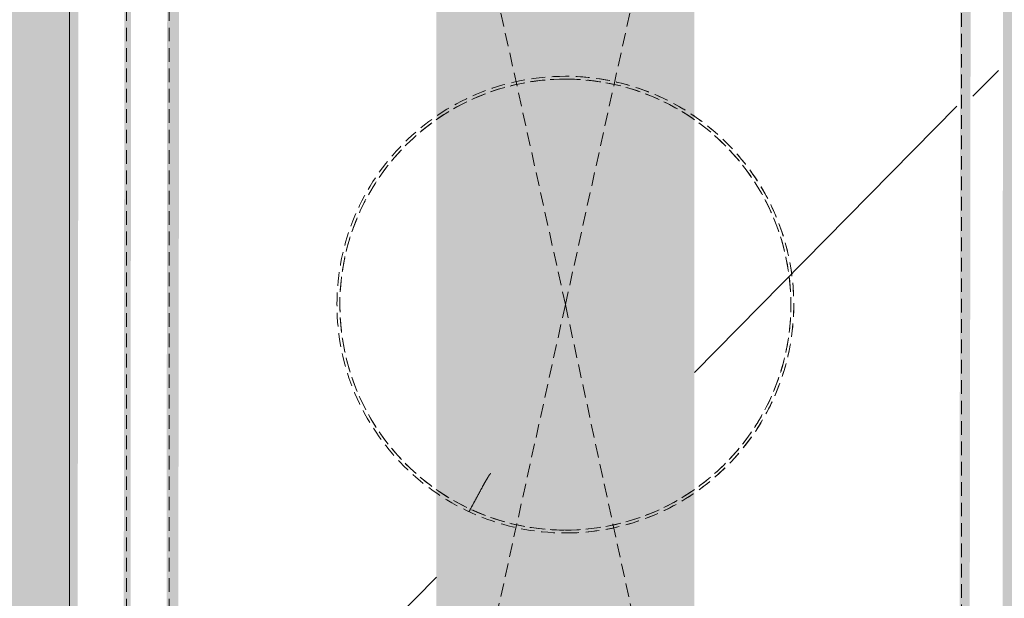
# Model space of a CAD drawing. Header units: millimetres. Extents: x 16156 to 91527, y 4646 to 113494.
# Tile 248 of 256: x 35479 to 35824, y 72726 to 72928. Entities that reach past the tile are written whole.
import ezdxf

# ---------------------------------------------------------------- set-up
doc = ezdxf.new("R2010")
doc.units = ezdxf.units.MM
doc.linetypes.add('ARC Demolished', pattern=[7.14375, 4.7625, -2.38125])
for name, color, linetype, lineweight in [('A--AR9__AlgVoorz', 1, 'Continuous', 9), ('A--L23__Vloeren', 3, 'Continuous', 9), ('A--L74__VasteSanitaireVoorz', 1, 'ARC Demolished', 9)]:
    doc.layers.add(name, color=color, linetype=linetype, lineweight=lineweight)
pattern_1 = [(135, (72828.44, -35670.5), (-212.132, -212.132), [])]
pattern_2 = [(135.439, (72828.44, -34585), (-212.1307, -208.9106), [])]
pattern_3 = [(135.439, (72828.44, -34604.8), (-212.1307, -208.9106), [])]

# ---------------------------------------------------------------- blocks, each defined once
blk = doc.blocks.new('FP_235-AB-Begane grond - slooptekening')
at = {"layer": 'A--L74__VasteSanitaireVoorz'}
blk.add_line((-695, 138.75), (715, 138.75), dxfattribs=at)
blk = doc.blocks.new('FP_238-AB-Begane grond - slooptekening')
at = {"layer": 'A--L74__VasteSanitaireVoorz'}
blk.add_line((715, -138.75), (-695, -138.75), dxfattribs=at)
blk = doc.blocks.new('FP_240-AB-Begane grond - slooptekening')
at = {"layer": 'A--L74__VasteSanitaireVoorz'}
blk.add_line((715, -153.75), (-695, -153.75), dxfattribs=at)
blk = doc.blocks.new('FP_241-AB-Begane grond - slooptekening')
at = {"layer": 'A--L74__VasteSanitaireVoorz'}
blk.add_line((-695, -173.75), (715, -173.75), dxfattribs=at)
blk = doc.blocks.new('FP_244-AB-Begane grond - slooptekening')
at = {"layer": 'A--L74__VasteSanitaireVoorz', "flags": 128}
blk.add_lwpolyline([(-79, 0), (-78.94, 3.16), (-78.75, 6.31), (-78.43, 9.46), (-77.99, 12.59), (-77.43, 15.69), (-76.74, 18.78), (-75.92, 21.83), (-74.99, 24.85), (-73.94, 27.83), (-72.76, 30.76), (-71.48, 33.65), (-70.07, 36.48), (-68.56, 39.25), (-66.93, 41.96), (-65.2, 44.61), (-63.37, 47.18), (-61.43, 49.67), (-59.39, 52.09), (-57.26, 54.42), (-55.04, 56.67), (-52.73, 58.83), (-50.33, 60.89), (-47.86, 62.85), (-45.31, 64.72), (-42.68, 66.48), (-39.99, 68.13), (-37.23, 69.67), (-34.42, 71.11), (-31.55, 72.43), (-28.63, 73.63), (-25.66, 74.72), (-22.65, 75.68), (-19.61, 76.53), (-16.53, 77.25), (-13.43, 77.85), (-10.3, 78.33), (-7.16, 78.67), (-4.01, 78.9), (-0.85, 79), (2.31, 78.97), (5.46, 78.81), (8.61, 78.53), (11.74, 78.12), (14.86, 77.59), (17.95, 76.93), (21.01, 76.15), (24.04, 75.25), (27.03, 74.23), (29.98, 73.09), (32.88, 71.83), (35.72, 70.46), (38.51, 68.98), (41.24, 67.38), (43.9, 65.68), (46.49, 63.87), (49.01, 61.96), (51.45, 59.95), (53.8, 57.85), (56.07, 55.65), (58.25, 53.36), (60.34, 50.99), (62.33, 48.54), (64.22, 46), (66.01, 43.4), (67.69, 40.72), (69.27, 37.98), (70.73, 35.18), (72.08, 32.33), (73.32, 29.42), (74.44, 26.46), (75.43, 23.47), (76.31, 20.43), (77.07, 17.36), (77.7, 14.27), (78.21, 11.15), (78.59, 8.01), (78.85, 4.86), (78.98, 1.71), (79, 0)], dxfattribs=at)
blk = doc.blocks.new('FP_245-AB-Begane grond - slooptekening')
at = {"layer": 'A--L74__VasteSanitaireVoorz', "color": 240, "linetype": 'Continuous'}
for p, q in [((59.15, -26.14), (59.16, -26.13)), ((59.15, -26.14), (59.16, -26.13)), ((59.16, -26.15), (59.15, -26.14)), ((59.16, -26.15), (59.15, -26.14)), ((59.16, -26.17), (59.16, -26.15)), ((59.16, -26.17), (59.16, -26.15)), ((59.16, -26.18), (59.16, -26.17)), ((59.16, -26.18), (59.16, -26.17)), ((59.17, -26.19), (59.16, -26.18)), ((59.17, -26.19), (59.16, -26.18)), ((59.18, -26.21), (59.17, -26.19)), ((59.18, -26.21), (59.17, -26.19)), ((59.19, -26.22), (59.18, -26.21)), ((59.19, -26.22), (59.18, -26.21)), ((59.21, -26.24), (59.19, -26.22)), ((59.21, -26.24), (59.19, -26.22)), ((59.22, -26.26), (59.21, -26.24)), ((59.22, -26.26), (59.21, -26.24)), ((59.24, -26.28), (59.22, -26.26)), ((59.24, -26.28), (59.22, -26.26)), ((59.26, -26.3), (59.24, -26.28)), ((59.26, -26.3), (59.24, -26.28)), ((59.28, -26.32), (59.26, -26.3)), ((59.28, -26.32), (59.26, -26.3)), ((59.31, -26.34), (59.28, -26.32)), ((59.31, -26.34), (59.28, -26.32)), ((59.33, -26.36), (59.31, -26.34)), ((59.33, -26.36), (59.31, -26.34)), ((59.36, -26.39), (59.33, -26.36)), ((59.36, -26.39), (59.33, -26.36)), ((59.39, -26.41), (59.36, -26.39)), ((59.39, -26.41), (59.36, -26.39)), ((59.42, -26.44), (59.39, -26.41)), ((59.42, -26.44), (59.39, -26.41)), ((59.46, -26.46), (59.42, -26.44)), ((59.46, -26.46), (59.42, -26.44)), ((59.49, -26.49), (59.46, -26.46)), ((59.49, -26.49), (59.46, -26.46)), ((59.53, -26.52), (59.49, -26.49)), ((59.53, -26.52), (59.49, -26.49)), ((59.57, -26.55), (59.53, -26.52)), ((59.57, -26.55), (59.53, -26.52)), ((59.61, -26.57), (59.57, -26.55)), ((59.61, -26.57), (59.57, -26.55)), ((59.66, -26.61), (59.61, -26.57)), ((59.66, -26.61), (59.61, -26.57)), ((59.7, -26.64), (59.66, -26.61)), ((59.7, -26.64), (59.66, -26.61)), ((59.75, -26.67), (59.7, -26.64)), ((59.75, -26.67), (59.7, -26.64)), ((59.8, -26.7), (59.75, -26.67)), ((59.8, -26.7), (59.75, -26.67)), ((59.85, -26.74), (59.8, -26.7)), ((59.85, -26.74), (59.8, -26.7)), ((59.91, -26.77), (59.85, -26.74)), ((59.91, -26.77), (59.85, -26.74)), ((59.96, -26.81), (59.91, -26.77)), ((59.96, -26.81), (59.91, -26.77)), ((60.02, -26.84), (59.96, -26.81)), ((60.02, -26.84), (59.96, -26.81)), ((60.08, -26.88), (60.02, -26.84)), ((60.08, -26.88), (60.02, -26.84)), ((60.14, -26.92), (60.08, -26.88)), ((60.14, -26.92), (60.08, -26.88)), ((60.2, -26.96), (60.14, -26.92)), ((60.2, -26.96), (60.14, -26.92)), ((60.27, -27), (60.2, -26.96)), ((60.27, -27), (60.2, -26.96)), ((60.34, -27.04), (60.27, -27)), ((60.34, -27.04), (60.27, -27)), ((60.4, -27.08), (60.34, -27.04)), ((60.4, -27.08), (60.34, -27.04)), ((60.48, -27.13), (60.4, -27.08)), ((60.48, -27.13), (60.4, -27.08)), ((60.55, -27.17), (60.48, -27.13)), ((60.55, -27.17), (60.48, -27.13)), ((60.62, -27.22), (60.55, -27.17)), ((60.62, -27.22), (60.55, -27.17)), ((60.7, -27.26), (60.62, -27.22)), ((60.7, -27.26), (60.62, -27.22)), ((60.78, -27.31), (60.7, -27.26)), ((60.78, -27.31), (60.7, -27.26)), ((60.86, -27.36), (60.78, -27.31)), ((60.86, -27.36), (60.78, -27.31)), ((60.94, -27.4), (60.86, -27.36)), ((60.94, -27.4), (60.86, -27.36)), ((61.02, -27.45), (60.94, -27.4)), ((61.02, -27.45), (60.94, -27.4)), ((61.11, -27.5), (61.02, -27.45)), ((61.11, -27.5), (61.02, -27.45)), ((61.2, -27.55), (61.11, -27.5)), ((61.2, -27.55), (61.11, -27.5)), ((61.28, -27.6), (61.2, -27.55)), ((61.28, -27.6), (61.2, -27.55)), ((61.38, -27.66), (61.28, -27.6)), ((61.38, -27.66), (61.28, -27.6)), ((61.47, -27.71), (61.38, -27.66)), ((61.47, -27.71), (61.38, -27.66)), ((61.56, -27.76), (61.47, -27.71)), ((61.56, -27.76), (61.47, -27.71)), ((61.66, -27.82), (61.56, -27.76)), ((61.66, -27.82), (61.56, -27.76)), ((61.75, -27.87), (61.66, -27.82)), ((61.75, -27.87), (61.66, -27.82)), ((61.85, -27.93), (61.75, -27.87)), ((61.85, -27.93), (61.75, -27.87)), ((61.95, -27.98), (61.85, -27.93)), ((61.95, -27.98), (61.85, -27.93)), ((62.06, -28.04), (61.95, -27.98)), ((62.06, -28.04), (61.95, -27.98)), ((62.16, -28.1), (62.06, -28.04)), ((62.16, -28.1), (62.06, -28.04)), ((62.26, -28.16), (62.16, -28.1)), ((62.26, -28.16), (62.16, -28.1)), ((62.37, -28.22), (62.26, -28.16)), ((62.37, -28.22), (62.26, -28.16)), ((62.48, -28.28), (62.37, -28.22)), ((62.48, -28.28), (62.37, -28.22)), ((62.59, -28.34), (62.48, -28.28)), ((62.59, -28.34), (62.48, -28.28)), ((62.7, -28.4), (62.59, -28.34)), ((62.7, -28.4), (62.59, -28.34)), ((62.81, -28.47), (62.7, -28.4)), ((62.81, -28.47), (62.7, -28.4)), ((62.93, -28.53), (62.81, -28.47)), ((62.93, -28.53), (62.81, -28.47)), ((63.04, -28.59), (62.93, -28.53)), ((63.04, -28.59), (62.93, -28.53)), ((63.16, -28.66), (63.04, -28.59)), ((63.16, -28.66), (63.04, -28.59)), ((63.28, -28.72), (63.16, -28.66)), ((63.28, -28.72), (63.16, -28.66)), ((63.4, -28.79), (63.28, -28.72)), ((63.4, -28.79), (63.28, -28.72)), ((63.52, -28.86), (63.4, -28.79)), ((63.52, -28.86), (63.4, -28.79)), ((63.64, -28.93), (63.52, -28.86)), ((63.64, -28.93), (63.52, -28.86)), ((63.77, -28.99), (63.64, -28.93)), ((63.77, -28.99), (63.64, -28.93)), ((63.89, -29.06), (63.77, -28.99)), ((63.89, -29.06), (63.77, -28.99)), ((64.02, -29.13), (63.89, -29.06)), ((64.02, -29.13), (63.89, -29.06)), ((64.15, -29.2), (64.02, -29.13)), ((64.15, -29.2), (64.02, -29.13)), ((64.28, -29.27), (64.15, -29.2)), ((64.28, -29.27), (64.15, -29.2)), ((64.41, -29.34), (64.28, -29.27)), ((64.41, -29.34), (64.28, -29.27)), ((64.54, -29.42), (64.41, -29.34)), ((64.54, -29.42), (64.41, -29.34)), ((64.67, -29.49), (64.54, -29.42)), ((64.67, -29.49), (64.54, -29.42)), ((64.81, -29.56), (64.67, -29.49)), ((64.81, -29.56), (64.67, -29.49)), ((64.94, -29.64), (64.81, -29.56)), ((64.94, -29.64), (64.81, -29.56)), ((65.08, -29.71), (64.94, -29.64)), ((65.08, -29.71), (64.94, -29.64)), ((65.22, -29.79), (65.08, -29.71)), ((65.22, -29.79), (65.08, -29.71)), ((65.36, -29.86), (65.22, -29.79)), ((65.36, -29.86), (65.22, -29.79)), ((65.5, -29.94), (65.36, -29.86)), ((65.5, -29.94), (65.36, -29.86)), ((65.64, -30.01), (65.5, -29.94)), ((65.64, -30.01), (65.5, -29.94)), ((65.78, -30.09), (65.64, -30.01)), ((65.78, -30.09), (65.64, -30.01)), ((65.92, -30.17), (65.78, -30.09)), ((65.92, -30.17), (65.78, -30.09)), ((66.07, -30.25), (65.92, -30.17)), ((66.07, -30.25), (65.92, -30.17)), ((66.21, -30.32), (66.07, -30.25)), ((66.21, -30.32), (66.07, -30.25)), ((66.36, -30.4), (66.21, -30.32)), ((66.36, -30.4), (66.21, -30.32)), ((66.5, -30.48), (66.36, -30.4)), ((66.5, -30.48), (66.36, -30.4)), ((66.65, -30.56), (66.5, -30.48)), ((66.65, -30.56), (66.5, -30.48)), ((66.8, -30.64), (66.65, -30.56)), ((66.8, -30.64), (66.65, -30.56)), ((66.95, -30.73), (66.8, -30.64)), ((66.95, -30.73), (66.8, -30.64)), ((67.1, -30.81), (66.95, -30.73)), ((67.1, -30.81), (66.95, -30.73)), ((67.25, -30.89), (67.1, -30.81)), ((67.25, -30.89), (67.1, -30.81)), ((67.4, -30.97), (67.25, -30.89)), ((67.4, -30.97), (67.25, -30.89)), ((67.55, -31.05), (67.4, -30.97)), ((67.55, -31.05), (67.4, -30.97)), ((67.71, -31.14), (67.55, -31.05)), ((67.71, -31.14), (67.55, -31.05)), ((67.86, -31.22), (67.71, -31.14)), ((67.86, -31.22), (67.71, -31.14)), ((68.02, -31.3), (67.86, -31.22)), ((68.02, -31.3), (67.86, -31.22)), ((68.17, -31.39), (68.02, -31.3)), ((68.17, -31.39), (68.02, -31.3)), ((68.33, -31.47), (68.17, -31.39)), ((68.33, -31.47), (68.17, -31.39)), ((68.48, -31.56), (68.33, -31.47)), ((68.48, -31.56), (68.33, -31.47)), ((68.64, -31.64), (68.48, -31.56)), ((68.64, -31.64), (68.48, -31.56)), ((68.8, -31.73), (68.64, -31.64)), ((68.8, -31.73), (68.64, -31.64)), ((68.96, -31.81), (68.8, -31.73)), ((68.96, -31.81), (68.8, -31.73)), ((69.12, -31.9), (68.96, -31.81)), ((69.12, -31.9), (68.96, -31.81)), ((69.28, -31.99), (69.12, -31.9)), ((69.28, -31.99), (69.12, -31.9)), ((69.44, -32.07), (69.28, -31.99)), ((69.44, -32.07), (69.28, -31.99)), ((69.6, -32.16), (69.44, -32.07)), ((69.6, -32.16), (69.44, -32.07)), ((69.76, -32.25), (69.6, -32.16)), ((69.76, -32.25), (69.6, -32.16)), ((69.92, -32.33), (69.76, -32.25)), ((69.92, -32.33), (69.76, -32.25)), ((70.08, -32.42), (69.92, -32.33)), ((70.08, -32.42), (69.92, -32.33)), ((70.24, -32.51), (70.08, -32.42)), ((70.24, -32.51), (70.08, -32.42)), ((70.4, -32.6), (70.24, -32.51)), ((70.4, -32.6), (70.24, -32.51)), ((70.56, -32.69), (70.4, -32.6)), ((70.56, -32.69), (70.4, -32.6)), ((70.73, -32.78), (70.56, -32.69)), ((70.73, -32.78), (70.56, -32.69)), ((70.89, -32.86), (70.73, -32.78)), ((70.89, -32.86), (70.73, -32.78)), ((71.05, -32.95), (70.89, -32.86)), ((71.05, -32.95), (70.89, -32.86)), ((71.22, -33.04), (71.05, -32.95)), ((71.22, -33.04), (71.05, -32.95)), ((71.38, -33.13), (71.22, -33.04)), ((71.38, -33.13), (71.22, -33.04)), ((71.54, -33.22), (71.38, -33.13)), ((71.54, -33.22), (71.38, -33.13)), ((71.71, -33.31), (71.54, -33.22)), ((71.71, -33.31), (71.54, -33.22)), ((71.87, -33.4), (71.71, -33.31)), ((71.87, -33.4), (71.71, -33.31)), ((72.04, -33.49), (71.87, -33.4)), ((72.04, -33.49), (71.87, -33.4)), ((72.2, -33.58), (72.04, -33.49)), ((72.2, -33.58), (72.04, -33.49)), ((72.36, -33.67), (72.2, -33.58)), ((72.36, -33.67), (72.2, -33.58)), ((72.53, -33.76), (72.36, -33.67)), ((72.53, -33.76), (72.36, -33.67))]:
    blk.add_line(p, q, dxfattribs=at)
at = {"layer": 'A--L74__VasteSanitaireVoorz', "flags": 128}
blk.add_lwpolyline([(79, 0), (78.94, -3.16), (78.75, -6.31), (78.43, -9.46), (77.99, -12.59), (77.43, -15.69), (76.74, -18.78), (75.92, -21.83), (74.99, -24.85), (73.94, -27.83), (72.76, -30.76), (71.48, -33.65), (70.07, -36.48), (68.56, -39.25), (66.93, -41.96), (65.2, -44.61), (63.37, -47.18), (61.43, -49.67), (59.39, -52.09), (57.26, -54.42), (55.04, -56.67), (52.73, -58.83), (50.33, -60.89), (47.86, -62.85), (45.31, -64.72), (42.68, -66.48), (39.99, -68.13), (37.23, -69.67), (34.42, -71.11), (31.55, -72.43), (28.63, -73.63), (25.66, -74.72), (22.65, -75.68), (19.61, -76.53), (16.53, -77.25), (13.43, -77.85), (10.3, -78.33), (7.16, -78.67), (4.01, -78.9), (0.85, -79), (-2.31, -78.97), (-5.46, -78.81), (-8.61, -78.53), (-11.74, -78.12), (-14.86, -77.59), (-17.95, -76.93), (-21.01, -76.15), (-24.04, -75.25), (-27.03, -74.23), (-29.98, -73.09), (-32.88, -71.83), (-35.72, -70.46), (-38.51, -68.98), (-41.24, -67.38), (-43.9, -65.68), (-46.49, -63.87), (-49.01, -61.96), (-51.45, -59.95), (-53.8, -57.85), (-56.07, -55.65), (-58.25, -53.36), (-60.34, -50.99), (-62.33, -48.54), (-64.22, -46), (-66.01, -43.4), (-67.69, -40.72), (-69.27, -37.98), (-70.73, -35.18), (-72.08, -32.33), (-73.32, -29.42), (-74.44, -26.46), (-75.43, -23.47), (-76.31, -20.43), (-77.07, -17.36), (-77.7, -14.27), (-78.21, -11.15), (-78.59, -8.01), (-78.85, -4.86), (-78.98, -1.71), (-79, 0)], dxfattribs=at)
blk = doc.blocks.new('52_PF_FB_Gutter_rectangle - End Outlet - 1430mm_W_ x 300mm_L_ x 60mm_H_ x 160mm_Dia_ 2-2250497-AB-Begane grond - slooptekening')
at = {"layer": 'A--L74__VasteSanitaireVoorz', "linetype": 'Continuous'}
h = blk.add_hatch(dxfattribs=at)
h.set_pattern_fill('FP_68', color=256, style=0, pattern_type=2)
h.set_pattern_definition(pattern_1)
h.paths.add_polyline_path([(715, 142.75), (715, 151.75), (-695, 151.75), (-695, 142.75), (697.57, 142.75)])
h = blk.add_hatch(dxfattribs=at)
h.set_pattern_fill('FP_68', color=256, style=0, pattern_type=2)
h.set_pattern_definition(pattern_1)
h.paths.add_polyline_path([(715, 142.75), (715, 151.75), (-695, 151.75), (-695, 142.75), (697.57, 142.75)])
h = blk.add_hatch(dxfattribs=at)
h.set_pattern_fill('FP_69', color=256, style=0, pattern_type=2)
h.set_pattern_definition(pattern_2)
h.paths.add_polyline_path([(715, 45.2), (715, 137.1), (-695, 137.1), (-695, 45.2), (559.99, 45.2)])
h = blk.add_hatch(dxfattribs=at)
h.set_pattern_fill('FP_69', color=256, style=0, pattern_type=2)
h.set_pattern_definition(pattern_2)
h.paths.add_polyline_path([(715, 45.2), (715, 137.1), (-695, 137.1), (-695, 45.2), (559.99, 45.2)])
h = blk.add_hatch(dxfattribs=at)
h.set_pattern_fill('FP_70', color=256, style=0, pattern_type=2)
h.set_pattern_definition(pattern_3)
h.paths.add_polyline_path([(715, -134.42), (715, -45.2), (-695, -45.2), (-695, -137.1), (715, -137.1)])
h = blk.add_hatch(dxfattribs=at)
h.set_pattern_fill('FP_70', color=256, style=0, pattern_type=2)
h.set_pattern_definition(pattern_3)
h.paths.add_polyline_path([(715, -134.42), (715, -45.2), (-695, -45.2), (-695, -137.1), (715, -137.1)])
at = {"layer": 'A--L74__VasteSanitaireVoorz'}
h = blk.add_hatch(dxfattribs=at)
h.set_pattern_fill('FP_68', color=256, style=0, pattern_type=2)
h.set_pattern_definition(pattern_1)
h.paths.add_polyline_path([(715, -151.75), (715, -142.75), (-695, -142.75), (-695, -151.75), (559.99, -151.75)])
h = blk.add_hatch(dxfattribs=at)
h.set_pattern_fill('FP_68', color=256, style=0, pattern_type=2)
h.set_pattern_definition(pattern_1)
h.paths.add_polyline_path([(715, -151.75), (715, -142.75), (-695, -142.75), (-695, -151.75), (559.99, -151.75)])
h = blk.add_hatch(dxfattribs=at)
h.set_pattern_fill('FP_68', color=256, style=0, pattern_type=2)
h.set_pattern_definition(pattern_1)
h.paths.add_polyline_path([(715, -157.75), (-695, -157.75), (-695, -169.75), (715, -169.75)])
h = blk.add_hatch(dxfattribs=at)
h.set_pattern_fill('FP_68', color=256, style=0, pattern_type=2)
h.set_pattern_definition(pattern_1)
h.paths.add_polyline_path([(715, -157.75), (-695, -157.75), (-695, -169.75), (715, -169.75)])
for p, q in [((-695, 153.75), (0, 0)), ((0, 0), (691.25, 150)), ((-695, -153.75), (0, 0)), ((0, 0), (695, -153.75))]:
    blk.add_line(p, q, dxfattribs=at)
for radius, start, end in [(80, 0, 180), (80, 360, 180), (79, 0, 180), (80, 180, 0), (80, 180, 360), (79, 180, 0)]:
    blk.add_arc((0, 0), radius, start, end, dxfattribs=at)
for name in ['FP_235-AB-Begane grond - slooptekening', 'FP_244-AB-Begane grond - slooptekening', 'FP_245-AB-Begane grond - slooptekening', 'FP_238-AB-Begane grond - slooptekening', 'FP_240-AB-Begane grond - slooptekening', 'FP_241-AB-Begane grond - slooptekening']:
    blk.add_blockref(name, (0, 0), dxfattribs=at)

msp = doc.modelspace()

# ---------------------------------------------------------------- hatches: boundary and pattern name
at = {"layer": 'A--AR9__AlgVoorz'}
h = msp.add_hatch(color=7, dxfattribs=at)
h.paths.add_polyline_path([(34992.21, 66090.94), (35035.69, 66090.94), (35035.69, 66103.44), (44949.11, 66103.44), (44949.11, 69721.44), (44914.25, 69721.44), (44914.25, 68707.44), (43114.25, 68707.44), (43114.25, 69721.44), (41917.26, 69725.44), (41917.26, 70221.44), (43114.25, 70224.13), (43114.25, 72321.44), (41917.26, 72325.44), (41917.26, 72821.44), (43114.25, 72829.12), (43114.25, 73543.44), (44914.25, 73543.44), (44914.25, 72821.44), (44949.11, 72821.44), (44946.01, 73925.94), (39384.05, 73925.94), (39384.05, 73938.44), (33209.25, 73938.44), (33209.25, 72383.44), (32470.07, 72383.44), (32470.07, 70583.44), (33209.25, 70583.44), (33209.25, 66383.44), (32470.07, 66383.44), (32470.07, 66090.94), (34835.58, 66090.94)])
h.paths.add_polyline_path([(37637.57, 66285.44), (35496.75, 66289.44), (35500.75, 66304.27), (35844.25, 66305.44), (35840.25, 69126.62), (35496.75, 69129.44), (35496.77, 69144.27), (38106.75, 69141.01), (38102.75, 69126.62), (37759.25, 69125.44), (37763.25, 66304.27), (38106.75, 66297.88), (38106.75, 66286.62), (37759.25, 66285.44)])
h.paths.add_polyline_path([(35828.25, 66305.44), (35824.38, 66305.44), (35828.25, 69125.44), (35844.11, 69125.44), (35840.25, 66305.44)])
h.paths.add_polyline_path([(38104.75, 66305.44), (38086.88, 66305.44), (38090.75, 69125.44), (38106.61, 69125.44), (38105.58, 66305.44)])
h.paths.add_polyline_path([(35497.28, 66305.44), (35496.88, 66305.44), (35500.75, 69125.44), (35516.61, 69125.44), (35512.75, 66305.44), (35497.92, 66305.44)])
h.paths.add_polyline_path([(38070.1, 66305.44), (37978.2, 66305.44), (37978.2, 69125.44), (38071.54, 69125.44), (38070.54, 66305.44)])
h.paths.add_polyline_path([(37759.78, 66305.44), (37759.38, 66305.44), (37763.25, 69125.44), (37779.11, 69125.44), (37775.25, 66305.44), (37760.42, 66305.44)])
h.paths.add_polyline_path([(38084.75, 66305.44), (38071.88, 66305.44), (38075.75, 69125.44), (38086.68, 69125.44), (38085.27, 66305.44)])
h.paths.add_polyline_path([(35517.02, 66305.44), (35516.82, 66305.44), (35518.75, 69125.44), (35531.61, 69125.44), (35527.75, 66305.44), (35517.33, 66305.44)])
h.paths.add_polyline_path([(35769.58, 66305.44), (35715.7, 66305.44), (35715.7, 69125.44), (35809.04, 69125.44), (35807.6, 66305.44)])
h.paths.add_polyline_path([(35822.25, 66305.44), (35809.38, 66305.44), (35813.25, 69125.44), (35824.18, 69125.44), (35822.77, 66305.44)])
h.paths.add_polyline_path([(37779.52, 66305.44), (37779.32, 66305.44), (37781.25, 69125.44), (37794.11, 69125.44), (37790.25, 66305.44), (37779.83, 66305.44)])
h.paths.add_polyline_path([(37871.06, 66305.44), (37794.46, 66305.44), (37795.9, 69125.44), (37887.79, 69125.44), (37887.79, 66305.44)])
h.paths.add_polyline_path([(35536.08, 66305.44), (35531.96, 66305.44), (35536.08, 69125.44), (35625.29, 69125.44), (35625.29, 66305.44)])
h.paths.add_polyline_path([(42495.26, 69741.44), (42497.26, 69741.44), (42495.26, 69743.44)])
h.paths.add_polyline_path([(42708.75, 69741.44), (43079.79, 69741.44), (43079.79, 70201.44), (42554.72, 70201.44), (42554.72, 69741.44)])
h.paths.add_polyline_path([(43095.26, 69741.44), (43097.26, 69741.44), (43095.26, 69743.44)])
h.paths.add_polyline_path([(42307.54, 69741.44), (42479.79, 69741.44), (42479.79, 70201.44), (41954.72, 70201.44), (41954.72, 69741.44), (42074.04, 69741.44)])
h.paths.add_polyline_path([(41937.26, 69741.44), (41939.26, 69743.44), (41937.26, 69993.95)])
h.paths.add_polyline_path([(44914.25, 70221.44), (44949.11, 70221.44), (44949.11, 72321.44), (44914.25, 72321.44), (44914.25, 70278.26)])
h.paths.add_polyline_path([(37759.25, 70683.44), (35496.75, 70687.44), (35500.75, 70702.27), (35844.25, 70703.44), (35840.25, 73524.62), (35496.75, 73527.44), (35500.75, 73542.27), (38106.75, 73539.44), (38102.75, 73524.62), (37759.25, 73523.44), (37763.25, 70702.27), (38106.75, 70699.44), (38102.75, 70684.62), (37759.26, 70684.62)])
h.paths.add_polyline_path([(35527.75, 70703.44), (35516.82, 70703.44), (35518.75, 73523.44), (35531.61, 73523.44), (35528.78, 70703.44)])
h.paths.add_polyline_path([(35512.75, 70703.44), (35496.88, 70703.44), (35500.75, 73523.44), (35516.61, 73523.44), (35513.78, 70703.44)])
h.paths.add_polyline_path([(35533.4, 70703.44), (35531.96, 70703.44), (35536.08, 73523.44), (35625.29, 73523.44), (35625.29, 70703.44), (35536.08, 70703.44)])
h.paths.add_polyline_path([(35715.7, 70703.44), (35715.7, 73523.44), (35809.04, 73523.44), (35807.6, 70703.44), (35769.58, 70703.44)])
h.paths.add_polyline_path([(37759.46, 70703.44), (37759.38, 70703.44), (37763.25, 73523.44), (37779.11, 73523.44), (37775.25, 70703.44), (37759.78, 70703.44)])
h.paths.add_polyline_path([(37781.25, 70703.44), (37779.32, 70703.44), (37781.25, 73523.44), (37794.11, 73523.44), (37790.25, 70703.44)])
h.paths.add_polyline_path([(37794.46, 70703.44), (37795.9, 73523.44), (37887.79, 73523.44), (37887.79, 70703.44), (37794.72, 70703.44)])
h.paths.add_polyline_path([(35809.78, 70703.44), (35809.38, 70703.44), (35813.25, 73523.44), (35824.18, 73523.44), (35822.25, 70703.44), (35810.42, 70703.44)])
h.paths.add_polyline_path([(38087.92, 70703.44), (38086.88, 70703.44), (38090.75, 73523.44), (38106.61, 73523.44), (38102.75, 70703.44), (38088.75, 70703.44)])
h.paths.add_polyline_path([(35824.78, 70703.44), (35824.38, 70707), (35828.25, 73523.44), (35844.11, 73523.44), (35840.25, 70703.44), (35825.42, 70703.44)])
h.paths.add_polyline_path([(38086.68, 70703.44), (38071.88, 70703.44), (38075.75, 73523.44), (38086.68, 73523.44), (38086.68, 70846.89)])
h.paths.add_polyline_path([(37978.2, 70703.44), (37978.2, 73523.44), (38071.54, 73523.44), (38070.1, 70703.44)])
h.paths.add_polyline_path([(41209.25, 71043.44), (40509.25, 71043.44), (40509.25, 73543.44), (41209.25, 73543.44), (41209.25, 71415.52)])
h.paths.add_polyline_path([(42774.53, 72341.44), (43079.79, 72341.44), (43079.79, 72801.44), (42554.72, 72801.44), (42554.72, 72341.44), (42734.16, 72341.44)])
h.paths.add_polyline_path([(42074.04, 72341.44), (42479.79, 72341.44), (42479.79, 72801.44), (41954.72, 72801.44), (41954.72, 72341.44)])
h.paths.add_polyline_path([(42537.26, 72341.44), (42539.26, 72343.44), (42537.26, 72552.77)])
h.paths.add_polyline_path([(43095.26, 72341.44), (43097.26, 72341.44), (43095.26, 72343.44)])
h.paths.add_polyline_path([(42495.26, 72341.44), (42497.26, 72341.44), (42495.26, 72343.44)])

# ---------------------------------------------------------------- linework, layer by layer
at = {"layer": 'A--L23__Vloeren'}
msp.add_line((35496.75, 70699.44), (35496.75, 73527.44), dxfattribs=at)

# ---------------------------------------------------------------- block references
at = {"layer": 'A--L74__VasteSanitaireVoorz', "rotation": 269.9999999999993}
msp.add_blockref('52_PF_FB_Gutter_rectangle - End Outlet - 1430mm_W_ x 300mm_L_ x 60mm_H_ x 160mm_Dia_ 2-2250497-AB-Begane grond - slooptekening', (35670.5, 72828.44), dxfattribs=at)

doc.saveas('drawing.dxf')
